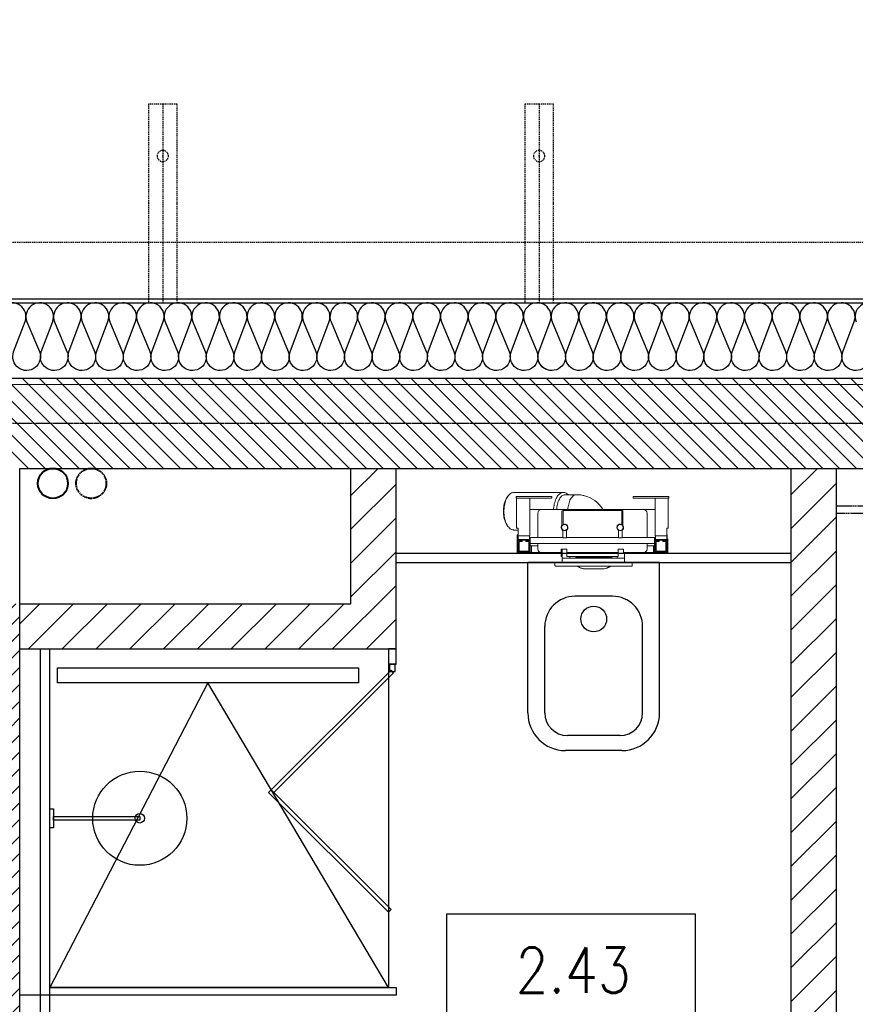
# Model space of a CAD drawing. Header units: millimetres. Extents: x 69081 to 158617, y -37521 to -9534.
# Tile 238 of 256: x 114020 to 114242, y -18803 to -18541. Entities that reach past the tile are written whole.
import ezdxf
from ezdxf.enums import TextEntityAlignment as Align

# ---------------------------------------------------------------- set-up
doc = ezdxf.new("R2010")
doc.units = ezdxf.units.MM
for name, pattern in [('DASHED', [0.75, 0.5, -0.25]), ('DO', [0.8, 0.6, -0.1, 0, -0.1]), ('DP', [0.5, 0.3, -0.2]), ('KRESKOWA-SREDNIA', [0.2, 0.12, -0.08])]:
    doc.linetypes.add(name, pattern=pattern)
for name, color, linetype in [('0_oświetlenie', 7, 'Continuous'), ('A-----SZ', 8, 'Continuous'), ('A-ARM', 8, 'Continuous'), ('A-BUD-MA-MATERIALY', 8, 'Continuous'), ('A-MEB', 8, 'Continuous'), ('A-OKN', 3, 'Continuous'), ('A-OSI', 8, 'DO'), ('A-SCI', 7, 'Continuous'), ('A_GSA_GK', 2, 'Continuous'), ('BA_ARM', 8, 'Continuous'), ('BA_wig', 3, 'Continuous'), ('F-BIL', 1, 'Continuous'), ('F-BIL-OP', 3, 'Continuous'), ('F-BIL-TA', 1, 'Continuous'), ('JS_PODCIĄGI', 1, 'DP')]:
    doc.layers.add(name, color=color, linetype=linetype)
doc.layers.add('IS_Działka (powrotna)', color=5, linetype='DASHED', lineweight=40, true_color=0x0000ff)
doc.layers.add('IS_Działka (zasilająca)', color=1, linetype='Continuous', lineweight=40, true_color=0xff0000)
doc.layers.add('IS_Grzejnik', color=15, linetype='Continuous', lineweight=5)
doc.styles.add('SIMPLEX', font='simplex', dxfattribs={"width": 0.85})
doc.styles.add('WYM--ROMANSSHX-08', font='ROMANS.SHX', dxfattribs={"width": 0.8})
doc.dimstyles.new('ROMANSSHX-K5002508105012', dxfattribs={"dimscale": 50, "dimtxt": 0.22, "dimasz": 0.2, "dimexe": 0.2, "dimexo": 0.5, "dimgap": 0.09, "dimtad": 1, "dimdec": 3, "dimrnd": 0.5, "dimdsep": 46, "dimtxsty": 'WYM--ROMANSSHX-08', "dimblk1": 'ARCHTICK', "dimblk2": 'ARCHTICK', "dimsah": 1, "dimcen": 0.1, "dimclrd": 1, "dimclre": 1, "dimclrt": 2, "dimadec": 0, "dimazin": 0, "dimtfac": 1, "dimtdec": 3, "dimtix": 1, "dimtmove": 2, "dimatfit": 3, "dimfxl": 0.5, "dimfxlon": 1, "dimtolj": 1, "dimarcsym": 0})

# ---------------------------------------------------------------- blocks, each defined once
blk = doc.blocks.new('stelaż kibel')
at = {"layer": 'BA_ARM', "lineweight": 0}
for p, q in [((-22.85, 19.54), (-23.06, 19.23)), ((-8.04, 20.61), (-21.23, 20.61)), ((-20.64, 19.5), (-20.64, 19.1)), ((-20.64, 19.5), (-11.14, 19.5)), ((-20.64, 19.1), (-11.14, 19.1)), ((-20.49, 11.1), (-20.49, 19.1)), ((-16.99, 9.1), (-16.99, 19.1)), ((-11.14, 19.5), (-11.14, 19.1)), ((-4.56, 20.01), (-7.53, 20.01)), ((10.46, 19.5), (10.46, 19.1)), ((10.46, 19.5), (19.96, 19.5)), ((10.46, 19.1), (19.96, 19.1)), ((16.31, 9.1), (16.31, 19.1)), ((19.81, 11.1), (19.81, 19.1)), ((19.96, 19.5), (19.96, 19.1)), ((-16.99, 16.1), (-15.84, 16.1)), ((-13.84, 16.1), (-15.84, 16.1)), ((-13.84, 16.1), (-7.94, 16.1)), ((-8.14, 12.11), (-8.14, 15.8)), ((-8.14, 15.8), (7.46, 15.8)), ((7.26, 16.1), (-7.94, 16.1)), ((7.26, 16.1), (13.16, 16.1)), ((7.46, 15.8), (7.46, 12.11)), ((15.16, 16.1), (13.16, 16.1)), ((15.16, 16.1), (16.31, 16.1)), ((-14.84, 8.6), (-14.84, 15.1)), ((-8.44, 15.6), (-8.44, 11.9)), ((7.76, 11.9), (7.76, 15.6)), ((14.16, 15.1), (14.16, 8.6)), ((-23.06, 12), (-22.85, 11.68)), ((-21.23, 10.61), (-20.09, 10.61)), ((-20.09, 11.1), (-20.49, 11.1)), ((-20.09, 9.1), (-20.09, 11.1)), ((-8.44, 11.9), (-8.41, 11.9)), ((-8.27, 11.9), (-8.14, 11.9)), ((-8.14, 11.9), (-8.14, 11.99)), ((7.46, 11.99), (7.46, 11.9)), ((7.46, 11.9), (7.59, 11.9)), ((7.73, 11.9), (7.76, 11.9)), ((19.41, 11.1), (19.81, 11.1)), ((19.41, 9.1), (19.41, 11.1)), ((-20.09, 9.35), (-20.37, 9.35)), ((-20.37, 9.35), (-20.37, 4.55)), ((-20.34, 8.1), (-20.34, 4.6)), ((-16.84, 8.1), (-20.34, 8.1)), ((-16.99, 7.95), (-20.19, 7.95)), ((-20.19, 7.95), (-20.19, 4.75)), ((-20.09, 9.1), (-16.99, 9.1)), ((-20.09, 9.1), (-20.09, 8.1)), ((-17.09, 9.1), (-17.09, 8.1)), ((-16.99, 4.75), (-16.99, 7.95)), ((-16.84, 8.6), (-16.84, 8.1)), ((-8.24, 8.6), (-16.84, 8.6)), ((-16.84, 4.6), (-16.84, 8.1)), ((-8.24, 10.29), (-8.24, 8.5)), ((-8.24, 8.5), (-7.24, 8.5)), ((-7.24, 8.5), (-7.24, 10.29)), ((6.56, 8.6), (-7.24, 8.6)), ((6.56, 8.5), (6.56, 10.29)), ((7.56, 8.5), (6.56, 8.5)), ((7.56, 10.29), (7.56, 8.5)), ((16.16, 8.6), (7.56, 8.6)), ((16.16, 8.6), (16.16, 8.1)), ((16.16, 8.1), (16.16, 4.6)), ((19.66, 8.1), (16.16, 8.1)), ((19.41, 9.1), (16.31, 9.1)), ((16.31, 7.95), (16.31, 4.75)), ((19.51, 7.95), (16.31, 7.95)), ((16.41, 9.1), (16.41, 8.1)), ((19.56, 9.4), (19.41, 9.4)), ((19.41, 9.1), (19.41, 8.1)), ((19.66, 8.15), (19.41, 8.4)), ((19.41, 8.4), (19.41, 8.1)), ((19.51, 4.75), (19.51, 7.95)), ((19.56, 8.25), (19.56, 9.4)), ((19.66, 8.1), (19.66, 8.15)), ((19.66, 4.6), (19.66, 8.1)), ((-19.04, 7.8), (-20.04, 7.8)), ((-20.04, 7.8), (-20.04, 4.8)), ((-19.84, 5), (-19.84, 7.6)), ((-19.84, 7.6), (-19.04, 7.6)), ((-19.04, 7.6), (-19.04, 7.8)), ((-17.04, 7.8), (-18.04, 7.8)), ((-18.04, 7.8), (-18.04, 7.6)), ((-18.04, 7.6), (-17.24, 7.6)), ((-17.24, 7.6), (-17.24, 5)), ((-17.04, 4.8), (-17.04, 7.8)), ((16.16, 7), (-16.84, 7)), ((-14.84, 6.4), (-16.84, 6.4)), ((-16.54, 6.4), (-16.54, 4.6)), ((-14.84, 5.6), (-14.84, 7)), ((-7.14, 5.5), (-8.64, 5.5)), ((-8.64, 5.5), (-8.64, 4.6)), ((-8.37, 5.5), (-8.37, 2.47)), ((-7.14, 4.6), (-7.14, 5.5)), ((7.96, 5.5), (6.46, 5.5)), ((6.46, 4.6), (6.46, 5.5)), ((7.96, 5.5), (7.96, 4.6)), ((14.16, 7), (14.16, 5.6)), ((16.16, 6.4), (14.16, 6.4)), ((15.86, 4.6), (15.86, 6.4)), ((17.36, 7.8), (16.36, 7.8)), ((16.36, 7.8), (16.36, 4.8)), ((16.56, 5), (16.56, 7.6)), ((16.56, 7.6), (17.36, 7.6)), ((17.36, 7.6), (17.36, 7.8)), ((18.36, 7.8), (18.36, 7.6)), ((19.36, 7.8), (18.36, 7.8)), ((18.36, 7.6), (19.16, 7.6)), ((19.16, 7.6), (19.16, 5)), ((19.36, 4.8), (19.36, 7.8)), ((-20.37, 4.55), (-10.87, 4.55)), ((-20.34, 4.6), (-16.84, 4.6)), ((-20.19, 4.75), (-16.99, 4.75)), ((-20.04, 4.8), (-17.04, 4.8)), ((-17.24, 5), (-19.84, 5)), ((-16.54, 4.6), (-16.84, 4.6)), ((-13.84, 4.6), (-16.54, 4.6)), ((-8.64, 4.6), (-13.84, 4.6)), ((-10.87, 4.55), (-10.87, 4.6)), ((-8.64, 4.6), (-8.37, 4.6)), ((-8.64, 3.6), (-8.64, 4.6)), ((-8.37, 3.6), (-8.64, 3.6)), ((-8.31, 3.1), (-8.32, 3.1)), ((-8.31, 3.1), (-8.01, 3.1)), ((8.01, 3.1), (-8.01, 3.1)), ((-7.14, 3.6), (-7.14, 4.6)), ((6.46, 4.6), (-7.14, 4.6)), ((6.46, 3.6), (-7.14, 3.6)), ((-6.37, 3.1), (-6.37, 3.6)), ((-4.77, 3.6), (-4.77, 3.3)), ((-4.77, 3.3), (-4.77, 3.1)), ((-4.77, 3.3), (4.83, 3.3)), ((-4.77, 3.3), (4.83, 3.3)), ((4.83, 3.3), (4.83, 3.6)), ((4.83, 3.1), (4.83, 3.3)), ((6.21, 3.6), (6.21, 3.1)), ((6.46, 3.6), (6.46, 4.6)), ((13.16, 4.6), (7.96, 4.6)), ((8.01, 3.1), (8.14, 3.1)), ((8.14, 3.1), (8.14, 2)), ((8.14, 3.1), (8.19, 3.1)), ((8.19, 3.1), (8.19, 2)), ((8.21, 2.37), (8.21, 4.6)), ((15.86, 4.6), (13.16, 4.6)), ((16.16, 4.6), (15.86, 4.6)), ((16.16, 4.6), (19.66, 4.6)), ((16.31, 4.75), (19.51, 4.75)), ((16.36, 4.8), (19.36, 4.8)), ((19.16, 5), (16.56, 5)), ((-10.29, 2), (-10.29, 1.2)), ((-10.25, 2), (-10.29, 2)), ((-10.25, 2), (-9.45, 2)), ((-10.05, 1), (-10.09, 1)), ((-9.45, 1), (-10.05, 1)), ((9.45, 2), (-9.45, 2)), ((9.45, 1), (-9.45, 1)), ((-8.37, 2.47), (-8.32, 2.42)), ((-8.37, 2.47), (-8.32, 2.47)), ((-8.34, 2.43), (-8.34, 2)), ((-2.14, 0.3), (-2.21, 0.3)), ((-2.11, 0.3), (-2.14, 0.3)), ((2.18, 0.3), (-2.11, 0.3)), ((2.2, 0.3), (2.18, 0.3)), ((2.27, 0.3), (2.2, 0.3)), ((8.19, 2.35), (8.21, 2.37)), ((8.19, 2.37), (8.21, 2.37)), ((9.45, 2), (10.25, 2)), ((10.05, 1), (9.45, 1)), ((10.25, 2), (10.25, 1.2))]:
    blk.add_line(p, q, dxfattribs=at)
at = {"layer": 'BA_ARM', "lineweight": 0, "flags": 128}
for points in [[(-23.06, 12), (-23.12, 12.09), (-23.28, 12.36), (-23.42, 12.66), (-23.55, 12.97), (-23.66, 13.31), (-23.76, 13.67), (-23.84, 14.04), (-23.9, 14.42), (-23.95, 14.81), (-23.98, 15.21), (-23.99, 15.61), (-23.98, 16.01), (-23.95, 16.41), (-23.9, 16.8), (-23.84, 17.19), (-23.76, 17.56), (-23.66, 17.91), (-23.55, 18.25), (-23.42, 18.57), (-23.28, 18.87), (-23.12, 19.14), (-23.06, 19.23)], [(-21.23, 20.61), (-21.45, 20.59), (-21.67, 20.54), (-21.88, 20.46), (-22.09, 20.33), (-22.3, 20.18), (-22.5, 19.99), (-22.68, 19.78), (-22.86, 19.53), (-23.03, 19.26), (-23.18, 18.96), (-23.32, 18.64), (-23.45, 18.29), (-23.56, 17.93), (-23.65, 17.55), (-23.73, 17.16), (-23.79, 16.75), (-23.83, 16.34), (-23.85, 15.93), (-23.86, 15.51), (-23.84, 15.09), (-23.81, 14.68), (-23.76, 14.27), (-23.69, 13.87), (-23.61, 13.48), (-23.51, 13.11), (-23.39, 12.76), (-23.25, 12.43), (-23.11, 12.11), (-22.95, 11.83), (-22.77, 11.57), (-22.59, 11.34), (-22.4, 11.13), (-22.2, 10.96), (-21.99, 10.83), (-21.78, 10.72), (-21.56, 10.65), (-21.34, 10.62), (-21.23, 10.61)], [(-10.66, 16.1), (-10.64, 16.34), (-10.6, 16.75), (-10.54, 17.16), (-10.47, 17.55), (-10.37, 17.93), (-10.26, 18.29), (-10.14, 18.64), (-10, 18.96), (-9.84, 19.26), (-9.68, 19.53), (-9.5, 19.78), (-9.31, 19.99), (-9.11, 20.18), (-8.91, 20.33), (-8.7, 20.46), (-8.48, 20.54), (-8.26, 20.59), (-8.04, 20.61)], [(-9.83, 16.1), (-9.81, 16.4), (-9.76, 16.78), (-9.7, 17.16), (-9.62, 17.52), (-9.52, 17.87), (-9.41, 18.2), (-9.28, 18.51), (-9.13, 18.79), (-8.98, 19.05), (-8.81, 19.28), (-8.63, 19.49), (-8.44, 19.66), (-8.25, 19.8), (-8.05, 19.9), (-7.84, 19.97), (-7.64, 20.01), (-7.53, 20.01)], [(-6.86, 16.1), (-6.83, 16.4), (-6.79, 16.78), (-6.72, 17.16), (-6.64, 17.52), (-6.54, 17.87), (-6.43, 18.2), (-6.3, 18.51), (-6.16, 18.79), (-6, 19.05), (-5.83, 19.28), (-5.65, 19.49), (-5.47, 19.66), (-5.27, 19.8), (-5.07, 19.9), (-4.87, 19.97), (-4.66, 20.01), (-4.55, 20.01)], [(2.46, 16.1), (2.18, 16.51), (1.84, 16.94), (1.54, 17.29), (1.26, 17.57), (0.8, 17.99), (0.27, 18.42), (-0.36, 18.83), (-1.08, 19.22), (-1.57, 19.43), (-2.05, 19.61), (-2.47, 19.73), (-2.64, 19.78), (-2.84, 19.82), (-3.14, 19.88), (-3.54, 19.95), (-4.04, 20), (-4.55, 20.01)], [(2.2, 0.3), (2.23, 0.3), (2.25, 0.3)]]:
    blk.add_lwpolyline(points, dxfattribs=at)
at = {"layer": 'BA_ARM', "lineweight": 0}
for centre, radius, start, end in [((-8.13, 18.84), 1.78, 41.3776, 87.2916), ((-13.84, 15.1), 1, 90, 180), ((-7.94, 15.6), 0.5, 90, 180), ((7.26, 15.6), 0.5, 0, 90), ((13.16, 15.1), 1, 0, 90), ((-7.74, 11.3), 0.9, 138.1897, 242.734), ((-7.74, 11.3), 0.8, 131.4096, 120), ((-7.94, 10.29), 0.3, 135.0482, 180), ((-7.74, 11.3), 0.9, 297.266, 116.3878), ((-7.54, 10.29), 0.3, 0, 44.9518), ((7.06, 11.3), 0.9, 63.6122, 242.734), ((7.06, 11.3), 0.8, 60, 48.5904), ((6.86, 10.29), 0.3, 135.0482, 180), ((7.06, 11.3), 0.9, 297.266, 41.8103), ((7.26, 10.29), 0.3, 0, 44.9518), ((-13.84, 5.6), 1, 180, 270), ((13.16, 5.6), 1, 270, 0), ((-10.09, 1.2), 0.2, 179.9998, 269.9999), ((-2.21, 4.3), 4, 235.5885, 270), ((-2.17, 3.71), 3.41, 232.6467, 270.5225), ((-2.15, 3.69), 3.39, 232.5127, 270.557), ((2.21, 3.71), 3.41, 269.4571, 307.3947), ((2.27, 4.3), 4, 270, 270.6505), ((2.27, 4.3), 4, 273.5283, 304.4115), ((2.45, 3.34), 2.99, 281.7106, 308.4469), ((10.05, 1.2), 0.2, 269.9998, 0.0006)]:
    blk.add_arc(centre, radius, start, end, dxfattribs=at)
blk = doc.blocks.new('wc 50')
at = {"layer": 'A-MEB', "ltscale": 50}
for p, q in [((57717.02, -30557.07), (57682.02, -30557.07)), ((57682.02, -30597.07), (57682.02, -30557.07)), ((57717.02, -30597.07), (57717.02, -30557.07)), ((57704.52, -30566.07), (57694.52, -30566.07)), ((57686.52, -30597.07), (57686.52, -30574.07)), ((57712.52, -30597.07), (57712.52, -30574.07)), ((57706.52, -30603.07), (57692.52, -30603.07)), ((57707.02, -30607.07), (57692.02, -30607.07))]:
    blk.add_line(p, q, dxfattribs=at)
blk.add_circle((57699.52, -30572.1), 3.43, dxfattribs=at)
for centre, radius, start, end in [((57694.52, -30574.07), 8, 90, 180), ((57704.52, -30574.07), 8, 0, 90), ((57692.02, -30597.07), 10, 180, 270), ((57692.52, -30597.07), 6, 180, 270), ((57706.52, -30597.07), 6, 270, 0), ((57707.02, -30597.07), 10, 270, 0)]:
    blk.add_arc(centre, radius, start, end, dxfattribs=at)
blk = doc.blocks.new('osie')
at = {"layer": 'A-OSI'}
blk.add_line((16633.35, -41487.43), (20818.3, -41487.43), dxfattribs=at)
blk = doc.blocks.new('DYBY-BL5')
at = {"layer": 'F-BIL-TA', "color": 1}
blk.add_line((0, 45), (110, 45), dxfattribs=at)
blk.add_lwpolyline([(0, 0), (0, 90), (110, 90), (110, 0)], close=True, dxfattribs=at)
at = {"layer": 'F-BIL-OP', "style": 'SIMPLEX', "width": 0.85}
blk.add_attdef('NR', text='', height=20, dxfattribs=at).set_placement((56, 55), align=Align.CENTER)
at = {"layer": 'F-BIL-OP', "color": 2, "style": 'SIMPLEX', "width": 0.85, "flags": 1}
for tag, p in [('NAZWA', (119, 55)), ('POSADZKA', (119, 12)), ('GRUPA', (119, -27)), ('RODZAJ', (119, -72))]:
    blk.add_attdef(tag, p, '', height=19, dxfattribs=at)
at = {"layer": 'F-BIL-OP', "color": 2, "style": 'SIMPLEX', "width": 0.85}
blk.add_attdef('POW.', text='', height=20, dxfattribs=at).set_placement((56, 12), align=Align.CENTER)
at = {"layer": 'F-BIL-OP', "color": 2, "style": 'SIMPLEX', "width": 0.85, "flags": 1}
blk.add_attdef('POWH.', text='', height=20, dxfattribs=at).set_placement((56, -27), align=Align.CENTER)
blk = doc.blocks.new('_ARCHTICK')
at = {"color": 0, "linetype": 'ByBlock', "const_width": 0.15}
blk.add_lwpolyline([(-0.5, -0.5), (0.5, 0.5)], dxfattribs=at)
blk = doc.blocks.new('*D3051')
at = {"layer": 'A-SCI', "color": 1, "lineweight": -2, "transparency": 16777216}
for p, q in [((113151.14, -18533.87), (113151.14, -18508.87)), ((114690.14, -18533.87), (114690.14, -18508.87)), ((113151.14, -18518.87), (114690.14, -18518.87))]:
    blk.add_line(p, q, dxfattribs=at)
at = {"layer": 'Defpoints', "color": 0, "lineweight": 5, "transparency": 16777216}
for p in [(114690.14, -18518.87), (114690.14, -18580.59), (113151.14, -18600.59)]:
    blk.add_point(p, dxfattribs=at)
at = {"layer": 'A-SCI', "color": 1, "lineweight": -2, "transparency": 16777216, "xscale": 10, "yscale": 10, "zscale": 10, "rotation": 180}
blk.add_blockref('_ARCHTICK', (113151.14, -18518.87), dxfattribs=at)
at = {"layer": 'A-SCI', "color": 1, "lineweight": -2, "transparency": 16777216, "xscale": 10, "yscale": 10, "zscale": 10}
blk.add_blockref('_ARCHTICK', (114690.14, -18518.87), dxfattribs=at)
at = {"layer": 'A-SCI', "color": 2, "transparency": 16777216, "insert": (113920.64, -18508.87), "char_height": 11, "attachment_point": 5, "style": 'WYM--ROMANSSHX-08'}
blk.add_mtext('\\A1;1539', dxfattribs=at)
blk = doc.blocks.new('grzejniki pietro 2')
at = {"layer": 'IS_Działka (powrotna)', "ltscale": 0.03}
blk.add_circle((20019.17, -40927.99), 4, dxfattribs=at)
at = {"layer": 'IS_Działka (zasilająca)'}
blk.add_circle((20008.98, -40927.99, 289.1), 4, dxfattribs=at)

msp = doc.modelspace()

# ---------------------------------------------------------------- hatches: boundary and pattern name
at = {"layer": 'A-----SZ'}
h = msp.add_hatch(dxfattribs=at)
h.set_pattern_fill('ANSI31', color=256, angle=270)
h.set_pattern_definition([(315, (134235.583, 11015.9974), (2.24506402, 2.24506404), [])])
h.paths.add_polyline_path([(114321.1814, -18636.5849), (114321.1814, -18660.5849), (113980.6814, -18660.5849), (113980.6814, -18636.5849)])
h = msp.add_hatch(dxfattribs=at)
h.set_pattern_fill('ANSI31', color=256, scale=2)
h.set_pattern_definition([(45, (77432.36, 11586.2524), (-4.4901281, 4.4901281), [])])
h.paths.add_polyline_path([(113616.1415, -18660.5941), (113604.1415, -18660.5941), (113604.1415, -18910.5941), (113625.1415, -18910.5941), (113625.1415, -18898.5941), (113616.1415, -18898.5941)])
h.paths.add_polyline_path([(113821.1415, -18696.5941), (113733.1415, -18696.5941), (113733.1415, -18660.5941), (113721.1415, -18660.5941), (113721.1415, -18708.5941), (113821.1415, -18708.5941)])
h.paths.add_polyline_path([(113821.1415, -18898.5941), (113728.1415, -18898.5941), (113728.1415, -18910.5941), (113821.1415, -18910.5941)])
h.paths.add_polyline_path([(113821.1415, -19106.5941), (113195.1415, -19106.5941), (113195.1415, -19121.5941), (113821.1415, -19121.5941)])
h.paths.add_polyline_path([(114646.1415, -19106.5941), (114020.1415, -19106.5941), (114020.1415, -19121.5941), (114646.1415, -19121.5941)])
h.paths.add_polyline_path([(114113.1945, -18898.5941), (114020.1415, -18898.5941), (114020.1415, -18910.5941), (114113.1945, -18910.5941)])
h.paths.add_polyline_path([(114237.1415, -18660.5941), (114225.1415, -18660.5941), (114225.1415, -18898.5941), (114216.1945, -18898.5941), (114216.1945, -18910.5941), (114237.1415, -18910.5941)])
h.paths.add_polyline_path([(114120.1415, -18660.5941), (114108.1415, -18660.5941), (114108.1415, -18696.5941), (114020.1415, -18696.5941), (114020.1415, -18708.5941), (114120.1415, -18708.5941)])
h.paths.add_polyline_path([(114128.1415, -19261.5941), (114020.1415, -19261.5941), (114020.1415, -19273.5941), (114128.1415, -19273.5941)])
h.paths.add_polyline_path([(114287.1415, -19261.5941), (114231.1415, -19261.5941), (114231.1415, -19273.5941), (114275.1415, -19273.5941), (114275.1415, -19421.5941), (114287.1415, -19421.5941)])
h.paths.add_polyline_path([(114646.1415, -19421.5941), (114108.1415, -19421.5941), (114108.1415, -19436.5941), (114646.1415, -19436.5941)])
h.paths.add_polyline_path([(114120.1415, -19373.5941), (114020.1415, -19373.5941), (114020.1415, -19385.5941), (114108.1415, -19385.5941), (114108.1415, -19421.5941), (114120.1415, -19421.5941)])
h.paths.add_polyline_path([(114120.1415, -19436.5941), (114108.1415, -19436.5941), (114108.1415, -19472.5941), (114020.1415, -19472.5941), (114020.1415, -19484.5941), (114120.1415, -19484.5941)])
h.paths.add_polyline_path([(113821.1415, -19373.5941), (113721.1415, -19373.5941), (113721.1415, -19421.5941), (113721.1415, -19484.5941), (113821.1415, -19484.5941), (113821.1415, -19472.5941), (113733.1415, -19472.5941), (113733.1415, -19421.5941), (113733.1415, -19385.5941), (113821.1415, -19385.5941)])
h.paths.add_polyline_path([(114130.1415, -19634.5941), (114020.1415, -19634.5941), (114020.1415, -19646.5941), (114130.1415, -19646.5941)])
h = msp.add_hatch(dxfattribs=at)
h.set_pattern_fill('ANSI31', color=256)
h.set_pattern_definition([(45, (84343.599, 1257.3182), (-2.24506404, 2.24506402), [])])
h.paths.add_polyline_path([(113996.1814, -18696.5835), (114020.1814, -18696.5835), (114020.1415, -18992.5941), (113996.1415, -18992.5941)])

# ---------------------------------------------------------------- linework, layer by layer
at = {"layer": '0_oświetlenie', "color": 7, "lineweight": 5, "elevation": 1}
msp.add_lwpolyline([(111353.9326, -21359.284), (114660.1136, -21359.284), (114644.1136, -18638.284), (113105.1136, -18638.284), (113105.1136, -19854.284), (112602.3789, -19854.284), (112319.9319, -18630.8715), (110820.3763, -18977.0712), (111353.9326, -21359.284)], dxfattribs=at)
at = {"layer": 'A-ARM', "linetype": 'DP'}
for p, q in [((114058.1415, -18563.7702), (114054.3315, -18563.7702)), ((114054.3315, -18563.7702), (114054.3315, -18590.1822)), ((114058.1415, -18563.7702), (114054.3315, -18563.7702)), ((114054.3315, -18563.7702), (114054.3315, -18590.1822)), ((114058.1415, -18563.7702), (114058.1415, -18616.5941)), ((114061.9515, -18563.7702), (114058.1415, -18563.7702)), ((114058.1415, -18563.7702), (114058.1415, -18616.5941)), ((114061.9515, -18563.7702), (114058.1415, -18563.7702)), ((114061.9515, -18590.1822), (114061.9515, -18563.7702)), ((114061.9515, -18590.1822), (114061.9515, -18563.7702)), ((114158.1415, -18563.7702), (114154.3315, -18563.7702)), ((114154.3315, -18563.7702), (114154.3315, -18590.1822)), ((114158.1415, -18563.7702), (114154.3315, -18563.7702)), ((114154.3315, -18563.7702), (114154.3315, -18590.1822)), ((114158.1415, -18563.7702), (114158.1415, -18616.5941)), ((114161.9515, -18563.7702), (114158.1415, -18563.7702)), ((114158.1415, -18563.7702), (114158.1415, -18616.5941)), ((114161.9515, -18563.7702), (114158.1415, -18563.7702)), ((114161.9515, -18590.1822), (114161.9515, -18563.7702)), ((114161.9515, -18590.1822), (114161.9515, -18563.7702)), ((114054.3315, -18590.1822), (114054.3315, -18616.5941)), ((114054.3315, -18590.1822), (114054.3315, -18616.5941)), ((114061.9515, -18616.5941), (114061.9515, -18590.1822)), ((114061.9515, -18616.5941), (114061.9515, -18590.1822)), ((114154.3315, -18590.1822), (114154.3315, -18616.5941)), ((114154.3315, -18590.1822), (114154.3315, -18616.5941)), ((114161.9515, -18616.5941), (114161.9515, -18590.1822)), ((114161.9515, -18616.5941), (114161.9515, -18590.1822))]:
    msp.add_line(p, q, dxfattribs=at)
for points in [[(114056.6415, -18577.5704, 0.41421356), (114058.1415, -18579.0704, 0.41421356), (114059.6415, -18577.5704, 0.41421356), (114058.1415, -18576.0704, 0.41421356)], [(114156.6415, -18577.5704, 0.41421356), (114158.1415, -18579.0704, 0.41421356), (114159.6415, -18577.5704, 0.41421356), (114158.1415, -18576.0704, 0.41421356)]]:
    msp.add_lwpolyline(points, format="xyb", close=True, dxfattribs=at)
at = {"layer": 'A-ARM'}
for points in [[(114118.1415, -18708.5941), (114118.1415, -18798.5941), (114028.1415, -18798.5941), (114028.1415, -18708.5941), (114120.1415, -18708.5941)], [(114118.1415, -18798.5941), (114070.1415, -18717.5941), (114028.1415, -18798.5941)]]:
    msp.add_lwpolyline(points, dxfattribs=at)
for points in [[(114030.1415, -18713.5941), (114110.1415, -18713.5941), (114110.1415, -18717.5941), (114030.1415, -18717.5941)], [(114028.1415, -18798.5941), (114120.1415, -18798.5941), (114120.1415, -18800.5941), (114028.1415, -18800.5941)]]:
    msp.add_lwpolyline(points, close=True, dxfattribs=at)
msp.add_circle((114052.0412, -18753.5941), 12.5, dxfattribs=at)
at = {"layer": 'A-ARM', "linetype": 'DP'}
for p in [(114058.1415, -18577.5704), (114158.1415, -18577.5704)]:
    msp.add_point(p, dxfattribs=at)
at = {"layer": 'A-BUD-MA-MATERIALY'}
for points in [[(114161.4935, -18634.5943, -0.52350852), (114158.0551, -18629.6352), (114161.0818, -18621.5526, 1.47258809), (114154.2575, -18621.685), (114157.5362, -18629.5028, -1.47258809), (114150.7119, -18629.6352), (114153.7387, -18621.5526, 1.47258809), (114146.9144, -18621.685), (114150.193, -18629.5028, -1.47258809), (114143.3688, -18629.6352), (114146.3955, -18621.5526, 1.47258809), (114139.5712, -18621.685), (114142.8499, -18629.5028, -1.47258809), (114136.0256, -18629.6352), (114139.0524, -18621.5526, 1.47258809), (114132.2281, -18621.685), (114135.5067, -18629.5028, -1.47258809), (114128.6825, -18629.6352), (114131.7092, -18621.5526, 1.47258809), (114124.8849, -18621.685), (114128.1636, -18629.5028, -1.47258809), (114121.3393, -18629.6352), (114124.366, -18621.5526, 1.47258809), (114117.5418, -18621.685), (114120.8204, -18629.5028, -1.47258809), (114113.9962, -18629.6352), (114117.0229, -18621.5526, 1.47258809), (114110.1986, -18621.685), (114113.4773, -18629.5028, -1.47258809), (114106.653, -18629.6352), (114109.6797, -18621.5526, 1.47258809), (114102.8555, -18621.685), (114106.1341, -18629.5028, -1.47258809), (114099.3099, -18629.6352), (114102.3366, -18621.5526, 1.47258809), (114095.5123, -18621.685), (114098.791, -18629.5028, -1.47258809), (114091.9667, -18629.6352), (114094.9934, -18621.5526, 1.47258809), (114088.1692, -18621.685), (114091.4478, -18629.5028, -1.47258809), (114084.6235, -18629.6352), (114087.6503, -18621.5526, 1.47258809), (114080.826, -18621.685), (114084.1047, -18629.5028, -1.47258809), (114077.2804, -18629.6352), (114080.3071, -18621.5526, 1.47258809), (114073.4829, -18621.685), (114076.7615, -18629.5028, -1.47258809), (114069.9372, -18629.6352), (114072.964, -18621.5526, 1.47258809), (114066.1397, -18621.685), (114069.4184, -18629.5028, -1.47258809), (114062.5941, -18629.6352), (114065.6208, -18621.5526, 1.47258809), (114058.7966, -18621.685), (114062.0752, -18629.5028, -1.47258809), (114055.2509, -18629.6352), (114058.2777, -18621.5526, 1.47258809), (114051.4534, -18621.685), (114054.7321, -18629.5028, -1.47258809), (114047.9078, -18629.6352), (114050.9345, -18621.5526, 1.47258809), (114044.1103, -18621.685), (114047.3889, -18629.5028, -1.47258809), (114040.5646, -18629.6352), (114043.5914, -18621.5526, 1.47258809), (114036.7671, -18621.685), (114040.0458, -18629.5028, -1.47258809), (114033.2215, -18629.6352), (114036.2482, -18621.5526, 1.47258809), (114029.424, -18621.685), (114032.7026, -18629.5028, -1.47258809), (114025.8783, -18629.6352), (114028.9051, -18621.5526, 1.47258809), (114022.0808, -18621.685), (114025.3595, -18629.5028, -1.47258809), (114018.5352, -18629.6352), (114021.5619, -18621.5526, 1.47258809), (114014.7377, -18621.685)], [(114245.654, -18629.5028, -1.47258809), (114238.8297, -18629.6352), (114241.8565, -18621.5526, 1.47258809), (114235.0322, -18621.685), (114238.3109, -18629.5028, -1.47258809), (114231.4866, -18629.6352), (114234.5133, -18621.5526, 1.47258809), (114227.6891, -18621.685), (114230.9677, -18629.5028, -1.47258809), (114224.1434, -18629.6352), (114227.1702, -18621.5526, 1.47258809), (114220.3459, -18621.685), (114223.6246, -18629.5028, -1.47258809), (114216.8003, -18629.6352), (114219.827, -18621.5526, 1.47258809), (114213.0028, -18621.685), (114216.2814, -18629.5028, -1.47258809), (114209.4571, -18629.6352), (114212.4839, -18621.5526, 1.47258809), (114205.6596, -18621.685), (114208.9382, -18629.5028, -1.47258809), (114202.114, -18629.6352), (114205.1407, -18621.5526, 1.47258809), (114198.3164, -18621.685), (114201.5951, -18629.5028, -1.47258809), (114194.7708, -18629.6352), (114197.7976, -18621.5526, 1.47258809), (114190.9733, -18621.685), (114194.2519, -18629.5028, -1.47258809), (114187.4277, -18629.6352), (114190.4544, -18621.5526, 1.47258809), (114183.6301, -18621.685), (114186.9088, -18629.5028, -1.47258809), (114180.0845, -18629.6352), (114183.1113, -18621.5526, 1.47258809), (114176.287, -18621.685), (114179.5656, -18629.5028, -1.47258809), (114172.7414, -18629.6352), (114175.7681, -18621.5526, 1.47258809), (114168.9438, -18621.685), (114172.2225, -18629.5028, -1.47258809), (114165.3982, -18629.6352), (114168.425, -18621.5526, 1.47258809), (114161.6007, -18621.685), (114164.8793, -18629.5028, -1.47258809), (114158.0551, -18629.6352), (114161.0818, -18621.5526, 1.47258809), (114154.2575, -18621.685), (114157.5362, -18629.5028, -1.47258809), (114150.7119, -18629.6352), (114153.7387, -18621.5526, 1.47258809), (114146.9144, -18621.685), (114150.193, -18629.5028, -1.47258809), (114143.3688, -18629.6352), (114146.3955, -18621.5526, 1.47258809), (114139.5712, -18621.685), (114142.8499, -18629.5028, -1.47258809), (114136.0256, -18629.6352), (114139.0524, -18621.5526, 1.47258809), (114132.2281, -18621.685), (114135.5067, -18629.5028, -1.47258809), (114128.6825, -18629.6352), (114131.7092, -18621.5526, 1.47258809), (114124.8849, -18621.685), (114128.1636, -18629.5028, -1.47258809), (114121.3393, -18629.6352), (114124.366, -18621.5526, 1.47258809), (114117.5418, -18621.685), (114120.8204, -18629.5028, -0.55167917), (114117.2561, -18634.59)], [(114249.1996, -18621.5526, 1.47258809), (114242.3754, -18621.685)]]:
    msp.add_lwpolyline(points, format="xyb", dxfattribs=at)
at = {"layer": 'A-MEB', "linetype": 'KRESKOWA-SREDNIA'}
msp.add_lwpolyline([(114624.1415, -18672.5941), (114237.1415, -18672.5941), (114237.1415, -18670.5941), (114624.1415, -18670.5941)], dxfattribs=at)
at = {"layer": 'A-MEB'}
for points in [[(114028.1415, -18756.0941), (114028.1415, -18751.0941), (114029.1415, -18751.0941), (114029.1415, -18756.0941)], [(114029.1415, -18754.0941), (114029.1415, -18753.0941), (114052.0412, -18753.0941), (114052.0412, -18754.0941)]]:
    msp.add_lwpolyline(points, close=True, dxfattribs=at)
msp.add_circle((114052.0412, -18753.5941), 1.2582, dxfattribs=at)
at = {"layer": 'A-OKN'}
for points in [[(114118.1415, -18708.5941), (114118.1415, -18712.5941), (114120.1415, -18712.5941), (114120.1415, -18708.5941)], [(114118.3915, -18712.5941), (114118.3915, -18714.5941), (114119.8915, -18714.5941), (114119.8915, -18712.5941)], [(114118.7879, -18714.2405), (114086.9681, -18746.0604), (114087.6752, -18746.7675), (114119.495, -18714.9477)], [(114086.261, -18746.7675), (114118.0808, -18778.5873), (114118.7879, -18777.8802), (114086.9681, -18746.0604)]]:
    msp.add_lwpolyline(points, close=True, dxfattribs=at)
at = {"layer": 'A-SCI', "color": 1}
msp.add_line((114626.1415, -18615.5941), (113821.1415, -18615.5941), dxfattribs=at)
at = {"layer": 'A-SCI', "color": 4}
msp.add_line((113978.6415, -18616.5941), (114626.1415, -18616.5941), dxfattribs=at)
at = {"layer": 'A-SCI', "color": 5}
for p, q in [((114108.1415, -18696.5941), (114108.1415, -18660.5941)), ((114120.1415, -18708.5941), (114120.1415, -18660.5941)), ((114225.1415, -18898.5941), (114225.1415, -18660.5941)), ((114237.1415, -18910.5941), (114237.1415, -18660.5941)), ((114020.1415, -18696.5941), (114108.1415, -18696.5941)), ((114020.1415, -18696.5941), (114108.1415, -18696.5941)), ((114020.1415, -18708.5941), (114120.1415, -18708.5941))]:
    msp.add_line(p, q, dxfattribs=at)
at = {"layer": 'A-SCI', "color": 4}
for points in [[(113980.6415, -18636.5941), (114646.1415, -18636.5941)], [(113980.6415, -18636.5941), (114646.1415, -18636.5941)], [(113996.1415, -18660.5941), (113996.1415, -18992.5941), (114020.1415, -18992.5941), (114020.1415, -18660.5941)], [(114020.1415, -18660.5941), (114646.1415, -18660.5941), (114646.1415, -18746.9817)]]:
    msp.add_lwpolyline(points, dxfattribs=at)
at = {"layer": 'A_GSA_GK', "color": 8}
for p, q in [((114120.1415, -18683.0941), (114225.1415, -18683.0941)), ((114120.1415, -18683.0941), (114225.1415, -18683.0941)), ((114025.6415, -18898.5941), (114025.6415, -18708.5941))]:
    msp.add_line(p, q, dxfattribs=at)
at = {"layer": 'A_GSA_GK'}
for p, q in [((114120.1415, -18685.5941), (114225.1415, -18685.5941)), ((114120.1415, -18685.5941), (114225.1415, -18685.5941)), ((114028.1415, -18898.5941), (114028.1415, -18708.5941)), ((114028.1415, -18800.5941), (114020.1415, -18800.5941))]:
    msp.add_line(p, q, dxfattribs=at)
at = {"layer": 'JS_PODCIĄGI', "lineweight": -3}
msp.add_line((114626.1415, -18600.5941), (113215.1415, -18600.5941), dxfattribs=at)
msp.add_line((114626.1415, -18600.5941), (113215.1415, -18600.5941), dxfattribs=at)

# ---------------------------------------------------------------- block references
at = {"layer": 'A-ARM'}
msp.add_blockref('wc 50', (56473.1244, 11871.4733), dxfattribs=at)
at = {"layer": 'A-SCI', "color": 4}
msp.add_blockref('osie', (94084.5456, 22838.835), dxfattribs=at)
at = {"layer": 'BA_wig'}
msp.add_blockref('stelaż kibel', (114172.6415, -18687.5941), dxfattribs=at)
at = {"layer": 'F-BIL', "xscale": 0.6, "yscale": 0.6, "zscale": 0.6}
msp.add_blockref('DYBY-BL5', (114133.5832, -18832.9545), dxfattribs=at).add_auto_attribs({'NR': '2.43', 'POW.': '4.14'})
at = {"layer": 'IS_Grzejnik'}
msp.add_blockref('grzejniki pietro 2', (94019.9764, 22263.4019, -289.1), dxfattribs=at)

# ---------------------------------------------------------------- dimensions: what is measured, and where the dimension line sits
at = {"layer": 'A-SCI', "color": 4}
dim = msp.add_linear_dim(base=(114690.1415, -18518.8695), p1=(113151.1415, -18600.5941), p2=(114690.1415, -18580.5941), dimstyle='ROMANSSHX-K5002508105012', override={"dimfxl": 0.3}, dxfattribs=at)
dim.commit()
dim.dimension.update_dxf_attribs({"geometry": '*D3051', "text_midpoint": (113920.6415, -18508.8695)})

doc.saveas('drawing.dxf')
